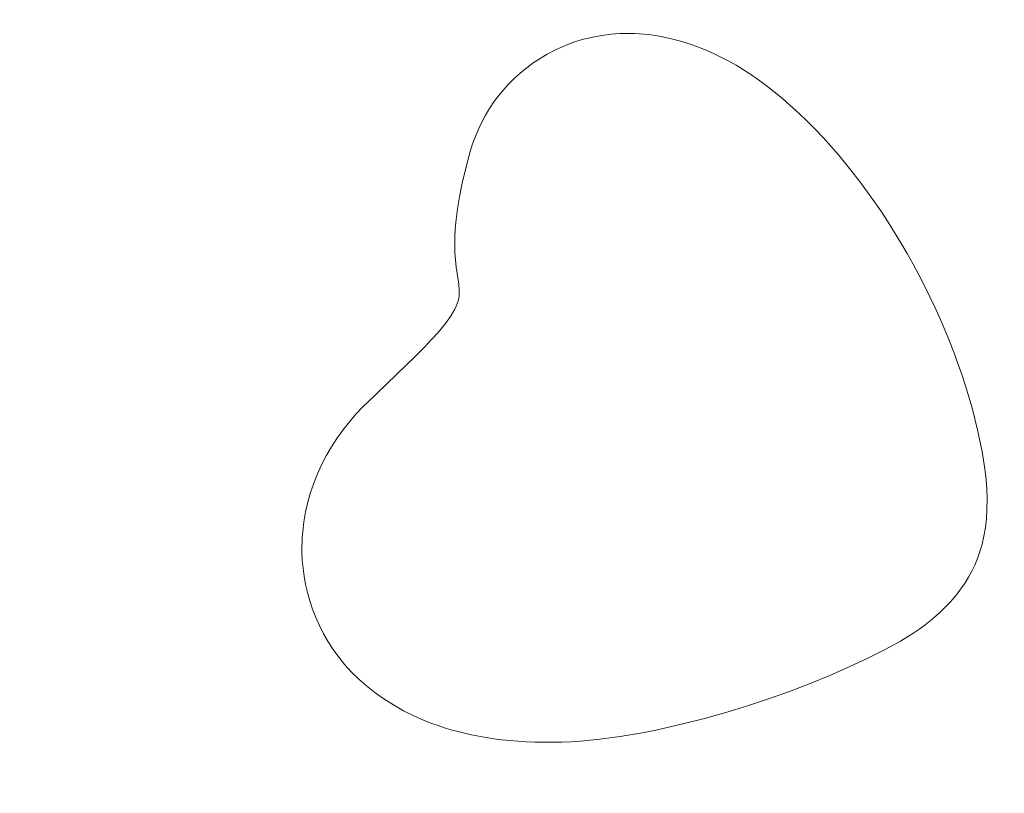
# Model space of a CAD drawing. Header units: millimetres. Extents: x -159 to 180, y -161 to 116.
# Tile 25 of 256: x -148 to -136, y -75 to -66. Entities that reach past the tile are written whole.
import ezdxf

# ---------------------------------------------------------------- set-up
doc = ezdxf.new("R2010")
doc.units = ezdxf.units.MM
doc.header["$MEASUREMENT"] = 0
doc.layers.add('Layer 1', color=7, linetype='Continuous')

msp = doc.modelspace()

# ---------------------------------------------------------------- linework, layer by layer
at = {"layer": 'Layer 1', "color": 18, "lineweight": 9}
for points, knots in [([(-158.5852, -104.074), (-158.5852, -104.074), (179.5952, -104.074), (179.5952, -104.074), (179.5952, -104.074), (179.5952, -104.074), (179.5952, 115.719), (179.5952, 115.719), (179.5952, 115.719), (179.5952, 115.719), (-158.5852, 115.719), (-158.5852, 115.719), (-158.5852, 115.719), (-158.5852, 115.719), (-158.5852, -104.074), (-158.5852, -104.074)], [0, 0, 0, 0, 0.2, 0.2, 0.2, 0.2, 0.4, 0.4, 0.4, 0.4, 0.6, 0.6, 0.6, 0.6, 1, 1, 1, 1]), ([(-53.2564, -7.5691), (-53.2564, -7.5691), (-53.2564, 0.2004), (-53.2564, 0.2004), (-53.2564, 0.2004), (-53.2564, 0.2004), (-58.1523, 0.2004), (-58.1523, 0.2004), (-58.1523, 0.2004), (-58.1523, 0.2004), (-58.1523, -2.7996), (-58.1523, -2.7996), (-58.1523, -2.7996), (-58.1523, -2.7996), (-65.8577, -2.7996), (-65.8577, -2.7996), (-65.8577, -2.7996), (-65.8577, -2.7996), (-65.8577, 0.2004), (-65.8577, 0.2004), (-65.8577, 0.2004), (-65.8577, 0.2004), (-73.8173, 0.2004), (-73.8173, 0.2004), (-73.8173, 0.2004), (-73.8173, 0.2004), (-73.8173, -2.7996), (-73.8173, -2.7996), (-73.8173, -2.7996), (-73.8173, -2.7996), (-81.5226, -2.7996), (-81.5226, -2.7996), (-81.5226, -2.7996), (-81.5226, -2.7996), (-81.5226, 0.2004), (-81.5226, 0.2004), (-81.5226, 0.2004), (-81.5226, 0.2004), (-89.4822, 0.2004), (-89.4822, 0.2004), (-89.4822, 0.2004), (-89.4822, 0.2004), (-89.4822, -2.7996), (-89.4822, -2.7996), (-89.4822, -2.7996), (-89.4822, -2.7996), (-97.1875, -2.7996), (-97.1875, -2.7996), (-97.1875, -2.7996), (-97.1875, -2.7996), (-97.1875, 0.2004), (-97.1875, 0.2004), (-97.1875, 0.2004), (-97.1875, 0.2004), (-105.1471, 0.2004), (-105.1471, 0.2004), (-105.1471, 0.2004), (-105.1471, 0.2004), (-105.1471, -2.7996), (-105.1471, -2.7996), (-105.1471, -2.7996), (-105.1471, -2.7996), (-112.8524, -2.7996), (-112.8524, -2.7996), (-112.8524, -2.7996), (-112.8524, -2.7996), (-112.8524, 0.2004), (-112.8524, 0.2004), (-112.8524, 0.2004), (-112.8524, 0.2004), (-120.812, 0.2004), (-120.812, 0.2004), (-120.812, 0.2004), (-120.812, 0.2004), (-120.812, -2.7996), (-120.812, -2.7996), (-120.812, -2.7996), (-120.812, -2.7996), (-128.5173, -2.7996), (-128.5173, -2.7996), (-128.5173, -2.7996), (-128.5173, -2.7996), (-128.5173, 0.2004), (-128.5173, 0.2004), (-128.5173, 0.2004), (-128.5173, 0.2004), (-136.4769, 0.2004), (-136.4769, 0.2004), (-136.4769, 0.2004), (-136.4769, 0.2004), (-136.4769, -2.7996), (-136.4769, -2.7996), (-136.4769, -2.7996), (-136.4769, -2.7996), (-144.1823, -2.7996), (-144.1823, -2.7996), (-144.1823, -2.7996), (-144.1823, -2.7996), (-144.1823, 0.2004), (-144.1823, 0.2004), (-144.1823, 0.2004), (-144.1823, 0.2004), (-152.0784, 0.2004), (-152.0784, 0.2004), (-152.0784, 0.2004), (-152.0784, 0.2004), (-152.0784, -7.6961), (-152.0784, -7.6961), (-152.0784, -7.6961), (-152.0784, -7.6961), (-149.0784, -7.6961), (-149.0784, -7.6961), (-149.0784, -7.6961), (-149.0784, -7.6961), (-149.0784, -15.4011), (-149.0784, -15.4011), (-149.0784, -15.4011), (-149.0784, -15.4011), (-152.0784, -15.4011), (-152.0784, -15.4011), (-152.0784, -15.4011), (-152.0784, -15.4011), (-152.0784, -23.3611), (-152.0784, -23.3611), (-152.0784, -23.3611), (-152.0784, -23.3611), (-149.0784, -23.3611), (-149.0784, -23.3611), (-149.0784, -23.3611), (-149.0784, -23.3611), (-149.0784, -31.0662), (-149.0784, -31.0662), (-149.0784, -31.0662), (-149.0784, -31.0662), (-152.0784, -31.0662), (-152.0784, -31.0662), (-152.0784, -31.0662), (-152.0784, -31.0662), (-152.0784, -39.0261), (-152.0784, -39.0261), (-152.0784, -39.0261), (-152.0784, -39.0261), (-149.0784, -39.0261), (-149.0784, -39.0261), (-149.0784, -39.0261), (-149.0784, -39.0261), (-149.0784, -46.7312), (-149.0784, -46.7312), (-149.0784, -46.7312), (-149.0784, -46.7312), (-152.0784, -46.7312), (-152.0784, -46.7312), (-152.0784, -46.7312), (-152.0784, -46.7312), (-152.0784, -54.6912), (-152.0784, -54.6912), (-152.0784, -54.6912), (-152.0784, -54.6912), (-149.0784, -54.6912), (-149.0784, -54.6912), (-149.0784, -54.6912), (-149.0784, -54.6912), (-149.0784, -62.3963), (-149.0784, -62.3963), (-149.0784, -62.3963), (-149.0784, -62.3963), (-152.0784, -62.3963), (-152.0784, -62.3963), (-152.0784, -62.3963), (-152.0784, -62.3963), (-152.0784, -70.3552), (-152.0784, -70.3552), (-152.0784, -70.3552), (-152.0784, -70.3552), (-149.0784, -70.3552), (-149.0784, -70.3552), (-149.0784, -70.3552), (-149.0784, -70.3552), (-149.0784, -78.0613), (-149.0784, -78.0613), (-149.0784, -78.0613), (-149.0784, -78.0613), (-152.0784, -78.0613), (-152.0784, -78.0613), (-152.0784, -78.0613), (-152.0784, -78.0613), (-152.0784, -86.0203), (-152.0784, -86.0203), (-152.0784, -86.0203), (-152.0784, -86.0203), (-149.0784, -86.0203), (-149.0784, -86.0203), (-149.0784, -86.0203), (-149.0784, -86.0203), (-149.0784, -93.7263), (-149.0784, -93.7263), (-149.0784, -93.7263), (-149.0784, -93.7263), (-152.0784, -93.7263), (-152.0784, -93.7263), (-152.0784, -93.7263), (-152.0784, -93.7263), (-152.0784, -101.6218), (-152.0784, -101.6218), (-152.0784, -101.6218), (-152.0784, -101.6218), (-144.1823, -101.6218), (-144.1823, -101.6218), (-144.1823, -101.6218), (-144.1823, -101.6218), (-144.1823, -98.6218), (-144.1823, -98.6218), (-144.1823, -98.6218), (-144.1823, -98.6218), (-136.4769, -98.6218), (-136.4769, -98.6218), (-136.4769, -98.6218), (-136.4769, -98.6218), (-136.4769, -101.6218), (-136.4769, -101.6218), (-136.4769, -101.6218), (-136.4769, -101.6218), (-128.5173, -101.6218), (-128.5173, -101.6218), (-128.5173, -101.6218), (-128.5173, -101.6218), (-128.5173, -98.6218), (-128.5173, -98.6218), (-128.5173, -98.6218), (-128.5173, -98.6218), (-120.812, -98.6218), (-120.812, -98.6218), (-120.812, -98.6218), (-120.812, -98.6218), (-120.812, -101.6218), (-120.812, -101.6218), (-120.812, -101.6218), (-120.812, -101.6218), (-112.8524, -101.6218), (-112.8524, -101.6218), (-112.8524, -101.6218), (-112.8524, -101.6218), (-112.8524, -98.6218), (-112.8524, -98.6218), (-112.8524, -98.6218), (-112.8524, -98.6218), (-105.1471, -98.6218), (-105.1471, -98.6218), (-105.1471, -98.6218), (-105.1471, -98.6218), (-105.1471, -101.6218), (-105.1471, -101.6218), (-105.1471, -101.6218), (-105.1471, -101.6218), (-97.1875, -101.6218), (-97.1875, -101.6218), (-97.1875, -101.6218), (-97.1875, -101.6218), (-97.1875, -98.6218), (-97.1875, -98.6218), (-97.1875, -98.6218), (-97.1875, -98.6218), (-89.4822, -98.6218), (-89.4822, -98.6218), (-89.4822, -98.6218), (-89.4822, -98.6218), (-89.4822, -101.6218), (-89.4822, -101.6218), (-89.4822, -101.6218), (-89.4822, -101.6218), (-81.5226, -101.6218), (-81.5226, -101.6218), (-81.5226, -101.6218), (-81.5226, -101.6218), (-81.5226, -98.6218), (-81.5226, -98.6218), (-81.5226, -98.6218), (-81.5226, -98.6218), (-73.8173, -98.6218), (-73.8173, -98.6218), (-73.8173, -98.6218), (-73.8173, -98.6218), (-73.8173, -101.6218), (-73.8173, -101.6218), (-73.8173, -101.6218), (-73.8173, -101.6218), (-65.8577, -101.6218), (-65.8577, -101.6218), (-65.8577, -101.6218), (-65.8577, -101.6218), (-65.8577, -98.6218), (-65.8577, -98.6218), (-65.8577, -98.6218), (-65.8577, -98.6218), (-58.1523, -98.6218), (-58.1523, -98.6218), (-58.1523, -98.6218), (-58.1523, -98.6218), (-58.1523, -101.6218), (-58.1523, -101.6218), (-58.1523, -101.6218), (-58.1523, -101.6218), (-53.2564, -101.6218), (-53.2564, -101.6218), (-53.2564, -101.6218), (-53.2564, -101.6218), (-53.2564, -93.8533), (-53.2564, -93.8533), (-53.2564, -93.8533), (-53.2564, -93.8533), (-50.2564, -93.8533), (-50.2564, -93.8533), (-50.2564, -93.8533), (-50.2564, -93.8533), (-50.2564, -85.8933), (-50.2564, -85.8933), (-50.2564, -85.8933), (-50.2564, -85.8933), (-53.2564, -85.8933), (-53.2564, -85.8933), (-53.2564, -85.8933), (-53.2564, -85.8933), (-53.2564, -78.1882), (-53.2564, -78.1882), (-53.2564, -78.1882), (-53.2564, -78.1882), (-50.2564, -78.1882), (-50.2564, -78.1882), (-50.2564, -78.1882), (-50.2564, -78.1882), (-50.2564, -70.2283), (-50.2564, -70.2283), (-50.2564, -70.2283), (-50.2564, -70.2283), (-53.2564, -70.2283), (-53.2564, -70.2283), (-53.2564, -70.2283), (-53.2564, -70.2283), (-53.2564, -62.5232), (-53.2564, -62.5232), (-53.2564, -62.5232), (-53.2564, -62.5232), (-50.2564, -62.5232), (-50.2564, -62.5232), (-50.2564, -62.5232), (-50.2564, -62.5232), (-50.2564, -54.5632), (-50.2564, -54.5632), (-50.2564, -54.5632), (-50.2564, -54.5632), (-53.2564, -54.5632), (-53.2564, -54.5632), (-53.2564, -54.5632), (-53.2564, -54.5632), (-53.2564, -46.8582), (-53.2564, -46.8582), (-53.2564, -46.8582), (-53.2564, -46.8582), (-50.2564, -46.8582), (-50.2564, -46.8582), (-50.2564, -46.8582), (-50.2564, -46.8582), (-50.2564, -38.8982), (-50.2564, -38.8982), (-50.2564, -38.8982), (-50.2564, -38.8982), (-53.2564, -38.8982), (-53.2564, -38.8982), (-53.2564, -38.8982), (-53.2564, -38.8982), (-53.2564, -31.1931), (-53.2564, -31.1931), (-53.2564, -31.1931), (-53.2564, -31.1931), (-50.2564, -31.1931), (-50.2564, -31.1931), (-50.2564, -31.1931), (-50.2564, -31.1931), (-50.2564, -23.2341), (-50.2564, -23.2341), (-50.2564, -23.2341), (-50.2564, -23.2341), (-53.2564, -23.2341), (-53.2564, -23.2341), (-53.2564, -23.2341), (-53.2564, -23.2341), (-53.2564, -15.5281), (-53.2564, -15.5281), (-53.2564, -15.5281), (-53.2564, -15.5281), (-50.2564, -15.5281), (-50.2564, -15.5281), (-50.2564, -15.5281), (-50.2564, -15.5281), (-50.2564, -7.5691), (-50.2564, -7.5691), (-50.2564, -7.5691), (-50.2564, -7.5691), (-53.2564, -7.5691), (-53.2564, -7.5691)], [0, 0, 0, 0, 0.009901, 0.009901, 0.009901, 0.009901, 0.019802, 0.019802, 0.019802, 0.019802, 0.029703, 0.029703, 0.029703, 0.029703, 0.039604, 0.039604, 0.039604, 0.039604, 0.049505, 0.049505, 0.049505, 0.049505, 0.0594059, 0.0594059, 0.0594059, 0.0594059, 0.0693069, 0.0693069, 0.0693069, 0.0693069, 0.0792079, 0.0792079, 0.0792079, 0.0792079, 0.0891089, 0.0891089, 0.0891089, 0.0891089, 0.0990099, 0.0990099, 0.0990099, 0.0990099, 0.1089109, 0.1089109, 0.1089109, 0.1089109, 0.1188119, 0.1188119, 0.1188119, 0.1188119, 0.1287129, 0.1287129, 0.1287129, 0.1287129, 0.1386139, 0.1386139, 0.1386139, 0.1386139, 0.1485149, 0.1485149, 0.1485149, 0.1485149, 0.1584158, 0.1584158, 0.1584158, 0.1584158, 0.1683168, 0.1683168, 0.1683168, 0.1683168, 0.1782178, 0.1782178, 0.1782178, 0.1782178, 0.1881188, 0.1881188, 0.1881188, 0.1881188, 0.1980198, 0.1980198, 0.1980198, 0.1980198, 0.2079208, 0.2079208, 0.2079208, 0.2079208, 0.2178218, 0.2178218, 0.2178218, 0.2178218, 0.2277228, 0.2277228, 0.2277228, 0.2277228, 0.2376238, 0.2376238, 0.2376238, 0.2376238, 0.2475248, 0.2475248, 0.2475248, 0.2475248, 0.2574257, 0.2574257, 0.2574257, 0.2574257, 0.2673267, 0.2673267, 0.2673267, 0.2673267, 0.2772277, 0.2772277, 0.2772277, 0.2772277, 0.2871287, 0.2871287, 0.2871287, 0.2871287, 0.2970297, 0.2970297, 0.2970297, 0.2970297, 0.3069307, 0.3069307, 0.3069307, 0.3069307, 0.3168317, 0.3168317, 0.3168317, 0.3168317, 0.3267327, 0.3267327, 0.3267327, 0.3267327, 0.3366337, 0.3366337, 0.3366337, 0.3366337, 0.3465347, 0.3465347, 0.3465347, 0.3465347, 0.3564356, 0.3564356, 0.3564356, 0.3564356, 0.3663366, 0.3663366, 0.3663366, 0.3663366, 0.3762376, 0.3762376, 0.3762376, 0.3762376, 0.3861386, 0.3861386, 0.3861386, 0.3861386, 0.3960396, 0.3960396, 0.3960396, 0.3960396, 0.4059406, 0.4059406, 0.4059406, 0.4059406, 0.4158416, 0.4158416, 0.4158416, 0.4158416, 0.4257426, 0.4257426, 0.4257426, 0.4257426, 0.4356436, 0.4356436, 0.4356436, 0.4356436, 0.4455446, 0.4455446, 0.4455446, 0.4455446, 0.4554455, 0.4554455, 0.4554455, 0.4554455, 0.4653465, 0.4653465, 0.4653465, 0.4653465, 0.4752475, 0.4752475, 0.4752475, 0.4752475, 0.4851485, 0.4851485, 0.4851485, 0.4851485, 0.4950495, 0.4950495, 0.4950495, 0.4950495, 0.5049505, 0.5049505, 0.5049505, 0.5049505, 0.5148515, 0.5148515, 0.5148515, 0.5148515, 0.5247525, 0.5247525, 0.5247525, 0.5247525, 0.5346535, 0.5346535, 0.5346535, 0.5346535, 0.5445545, 0.5445545, 0.5445545, 0.5445545, 0.5544554, 0.5544554, 0.5544554, 0.5544554, 0.5643564, 0.5643564, 0.5643564, 0.5643564, 0.5742574, 0.5742574, 0.5742574, 0.5742574, 0.5841584, 0.5841584, 0.5841584, 0.5841584, 0.5940594, 0.5940594, 0.5940594, 0.5940594, 0.6039604, 0.6039604, 0.6039604, 0.6039604, 0.6138614, 0.6138614, 0.6138614, 0.6138614, 0.6237624, 0.6237624, 0.6237624, 0.6237624, 0.6336634, 0.6336634, 0.6336634, 0.6336634, 0.6435644, 0.6435644, 0.6435644, 0.6435644, 0.6534653, 0.6534653, 0.6534653, 0.6534653, 0.6633663, 0.6633663, 0.6633663, 0.6633663, 0.6732673, 0.6732673, 0.6732673, 0.6732673, 0.6831683, 0.6831683, 0.6831683, 0.6831683, 0.6930693, 0.6930693, 0.6930693, 0.6930693, 0.7029703, 0.7029703, 0.7029703, 0.7029703, 0.7128713, 0.7128713, 0.7128713, 0.7128713, 0.7227723, 0.7227723, 0.7227723, 0.7227723, 0.7326733, 0.7326733, 0.7326733, 0.7326733, 0.7425743, 0.7425743, 0.7425743, 0.7425743, 0.7524752, 0.7524752, 0.7524752, 0.7524752, 0.7623762, 0.7623762, 0.7623762, 0.7623762, 0.7722772, 0.7722772, 0.7722772, 0.7722772, 0.7821782, 0.7821782, 0.7821782, 0.7821782, 0.7920792, 0.7920792, 0.7920792, 0.7920792, 0.8019802, 0.8019802, 0.8019802, 0.8019802, 0.8118812, 0.8118812, 0.8118812, 0.8118812, 0.8217822, 0.8217822, 0.8217822, 0.8217822, 0.8316832, 0.8316832, 0.8316832, 0.8316832, 0.8415842, 0.8415842, 0.8415842, 0.8415842, 0.8514851, 0.8514851, 0.8514851, 0.8514851, 0.8613861, 0.8613861, 0.8613861, 0.8613861, 0.8712871, 0.8712871, 0.8712871, 0.8712871, 0.8811881, 0.8811881, 0.8811881, 0.8811881, 0.8910891, 0.8910891, 0.8910891, 0.8910891, 0.9009901, 0.9009901, 0.9009901, 0.9009901, 0.9108911, 0.9108911, 0.9108911, 0.9108911, 0.9207921, 0.9207921, 0.9207921, 0.9207921, 0.9306931, 0.9306931, 0.9306931, 0.9306931, 0.9405941, 0.9405941, 0.9405941, 0.9405941, 0.950495, 0.950495, 0.950495, 0.950495, 0.960396, 0.960396, 0.960396, 0.960396, 0.970297, 0.970297, 0.970297, 0.970297, 0.980198, 0.980198, 0.980198, 0.980198, 1, 1, 1, 1]), ([(-140.1781, -66.3084), (-140.1781, -66.3084), (-140.0924, -66.3381), (-140.0924, -66.3381), (-140.0924, -66.3381), (-140.0924, -66.3381), (-140.0073, -66.3702), (-140.0073, -66.3702), (-140.0073, -66.3702), (-140.0073, -66.3702), (-139.9224, -66.4049), (-139.9224, -66.4049), (-139.9224, -66.4049), (-139.9224, -66.4049), (-139.8375, -66.4426), (-139.8375, -66.4426), (-139.8375, -66.4426), (-139.8375, -66.4426), (-139.7525, -66.4834), (-139.7525, -66.4834), (-139.7525, -66.4834), (-139.7525, -66.4834), (-139.6672, -66.5278), (-139.6672, -66.5278), (-139.6672, -66.5278), (-139.6672, -66.5278), (-139.5813, -66.576), (-139.5813, -66.576), (-139.5813, -66.576), (-139.5813, -66.576), (-139.4946, -66.6284), (-139.4946, -66.6284), (-139.4946, -66.6284), (-139.4946, -66.6284), (-139.4069, -66.6851), (-139.4069, -66.6851), (-139.4069, -66.6851), (-139.4069, -66.6851), (-139.3181, -66.7466), (-139.3181, -66.7466), (-139.3181, -66.7466), (-139.3181, -66.7466), (-139.2278, -66.8131), (-139.2278, -66.8131), (-139.2278, -66.8131), (-139.2278, -66.8131), (-139.1359, -66.885), (-139.1359, -66.885), (-139.1359, -66.885), (-139.1359, -66.885), (-139.0423, -66.9625), (-139.0423, -66.9625), (-139.0423, -66.9625), (-139.0423, -66.9625), (-138.9465, -67.0459), (-138.9465, -67.0459), (-138.9465, -67.0459), (-138.9465, -67.0459), (-138.8486, -67.1355), (-138.8486, -67.1355), (-138.8486, -67.1355), (-138.8486, -67.1355), (-138.7482, -67.2317), (-138.7482, -67.2317), (-138.7482, -67.2317), (-138.7482, -67.2317), (-138.6552, -67.3249), (-138.6552, -67.3249), (-138.6552, -67.3249), (-138.6552, -67.3249), (-138.5635, -67.4213), (-138.5635, -67.4213), (-138.5635, -67.4213), (-138.5635, -67.4213), (-138.4731, -67.5208), (-138.4731, -67.5208), (-138.4731, -67.5208), (-138.4731, -67.5208), (-138.384, -67.6231), (-138.384, -67.6231), (-138.384, -67.6231), (-138.384, -67.6231), (-138.2963, -67.7283), (-138.2963, -67.7283), (-138.2963, -67.7283), (-138.2963, -67.7283), (-138.2101, -67.8361), (-138.2101, -67.8361), (-138.2101, -67.8361), (-138.2101, -67.8361), (-138.1255, -67.9464), (-138.1255, -67.9464), (-138.1255, -67.9464), (-138.1255, -67.9464), (-138.0424, -68.0591), (-138.0424, -68.0591), (-138.0424, -68.0591), (-138.0424, -68.0591), (-137.9611, -68.1739), (-137.9611, -68.1739), (-137.9611, -68.1739), (-137.9611, -68.1739), (-137.8814, -68.2909), (-137.8814, -68.2909), (-137.8814, -68.2909), (-137.8814, -68.2909), (-137.8036, -68.4097), (-137.8036, -68.4097), (-137.8036, -68.4097), (-137.8036, -68.4097), (-137.7277, -68.5303), (-137.7277, -68.5303), (-137.7277, -68.5303), (-137.7277, -68.5303), (-137.6537, -68.6525), (-137.6537, -68.6525), (-137.6537, -68.6525), (-137.6537, -68.6525), (-137.5817, -68.7763), (-137.5817, -68.7763), (-137.5817, -68.7763), (-137.5817, -68.7763), (-137.5118, -68.9013), (-137.5118, -68.9013), (-137.5118, -68.9013), (-137.5118, -68.9013), (-137.444, -69.0276), (-137.444, -69.0276), (-137.444, -69.0276), (-137.444, -69.0276), (-137.3784, -69.1549), (-137.3784, -69.1549), (-137.3784, -69.1549), (-137.3784, -69.1549), (-137.3151, -69.2831), (-137.3151, -69.2831), (-137.3151, -69.2831), (-137.3151, -69.2831), (-137.2541, -69.4121), (-137.2541, -69.4121), (-137.2541, -69.4121), (-137.2541, -69.4121), (-137.1956, -69.5416), (-137.1956, -69.5416), (-137.1956, -69.5416), (-137.1956, -69.5416), (-137.1395, -69.6717), (-137.1395, -69.6717), (-137.1395, -69.6717), (-137.1395, -69.6717), (-137.0859, -69.8021), (-137.0859, -69.8021), (-137.0859, -69.8021), (-137.0859, -69.8021), (-137.0349, -69.9327), (-137.0349, -69.9327), (-137.0349, -69.9327), (-137.0349, -69.9327), (-136.9867, -70.0633), (-136.9867, -70.0633), (-136.9867, -70.0633), (-136.9867, -70.0633), (-136.9411, -70.1938), (-136.9411, -70.1938), (-136.9411, -70.1938), (-136.9411, -70.1938), (-136.8983, -70.3241), (-136.8983, -70.3241), (-136.8983, -70.3241), (-136.8983, -70.3241), (-136.8584, -70.454), (-136.8584, -70.454), (-136.8584, -70.454), (-136.8584, -70.454), (-136.8214, -70.5834), (-136.8214, -70.5834), (-136.8214, -70.5834), (-136.8214, -70.5834), (-136.7875, -70.712), (-136.7875, -70.712), (-136.7875, -70.712), (-136.7875, -70.712), (-136.7565, -70.8399), (-136.7565, -70.8399), (-136.7565, -70.8399), (-136.7565, -70.8399), (-136.7288, -70.9668), (-136.7288, -70.9668), (-136.7288, -70.9668), (-136.7288, -70.9668), (-136.7042, -71.0925), (-136.7042, -71.0925), (-136.7042, -71.0925), (-136.7042, -71.0925), (-136.6794, -71.2434), (-136.6794, -71.2434), (-136.6794, -71.2434), (-136.6794, -71.2434), (-136.6616, -71.3857), (-136.6616, -71.3857), (-136.6616, -71.3857), (-136.6616, -71.3857), (-136.6506, -71.52), (-136.6506, -71.52), (-136.6506, -71.52), (-136.6506, -71.52), (-136.646, -71.6464), (-136.646, -71.6464), (-136.646, -71.6464), (-136.646, -71.6464), (-136.6472, -71.7654), (-136.6472, -71.7654), (-136.6472, -71.7654), (-136.6472, -71.7654), (-136.6541, -71.8773), (-136.6541, -71.8773), (-136.6541, -71.8773), (-136.6541, -71.8773), (-136.6661, -71.9826), (-136.6661, -71.9826), (-136.6661, -71.9826), (-136.6661, -71.9826), (-136.6829, -72.0815), (-136.6829, -72.0815), (-136.6829, -72.0815), (-136.6829, -72.0815), (-136.7041, -72.1744), (-136.7041, -72.1744), (-136.7041, -72.1744), (-136.7041, -72.1744), (-136.7294, -72.2617), (-136.7294, -72.2617), (-136.7294, -72.2617), (-136.7294, -72.2617), (-136.7583, -72.3438), (-136.7583, -72.3438), (-136.7583, -72.3438), (-136.7583, -72.3438), (-136.7904, -72.4209), (-136.7904, -72.4209), (-136.7904, -72.4209), (-136.7904, -72.4209), (-136.8254, -72.4936), (-136.8254, -72.4936), (-136.8254, -72.4936), (-136.8254, -72.4936), (-136.8629, -72.562), (-136.8629, -72.562), (-136.8629, -72.562), (-136.8629, -72.562), (-136.9025, -72.6266), (-136.9025, -72.6266), (-136.9025, -72.6266), (-136.9025, -72.6266), (-136.9438, -72.6878), (-136.9438, -72.6878), (-136.9438, -72.6878), (-136.9438, -72.6878), (-137.004, -72.7683), (-137.004, -72.7683), (-137.004, -72.7683), (-137.004, -72.7683), (-137.0745, -72.8517), (-137.0745, -72.8517), (-137.0745, -72.8517), (-137.0745, -72.8517), (-137.1575, -72.938), (-137.1575, -72.938), (-137.1575, -72.938), (-137.1575, -72.938), (-137.2043, -72.9822), (-137.2043, -72.9822), (-137.2043, -72.9822), (-137.2043, -72.9822), (-137.2552, -73.027), (-137.2552, -73.027), (-137.2552, -73.027), (-137.2552, -73.027), (-137.3102, -73.0725), (-137.3102, -73.0725), (-137.3102, -73.0725), (-137.3102, -73.0725), (-137.3697, -73.1186), (-137.3697, -73.1186), (-137.3697, -73.1186), (-137.3697, -73.1186), (-137.4339, -73.1653), (-137.4339, -73.1653), (-137.4339, -73.1653), (-137.4339, -73.1653), (-137.5032, -73.2126), (-137.5032, -73.2126), (-137.5032, -73.2126), (-137.5032, -73.2126), (-137.5779, -73.2605), (-137.5779, -73.2605), (-137.5779, -73.2605), (-137.5779, -73.2605), (-137.658, -73.3089), (-137.658, -73.3089), (-137.658, -73.3089), (-137.658, -73.3089), (-137.7441, -73.3579), (-137.7441, -73.3579), (-137.7441, -73.3579), (-137.7441, -73.3579), (-137.8362, -73.4075), (-137.8362, -73.4075), (-137.8362, -73.4075), (-137.8362, -73.4075), (-138.0415, -73.5108), (-138.0415, -73.5108), (-138.0415, -73.5108), (-138.0415, -73.5108), (-138.2574, -73.6121), (-138.2574, -73.6121), (-138.2574, -73.6121), (-138.2574, -73.6121), (-138.4827, -73.7108), (-138.4827, -73.7108), (-138.4827, -73.7108), (-138.4827, -73.7108), (-138.7159, -73.8062), (-138.7159, -73.8062), (-138.7159, -73.8062), (-138.7159, -73.8062), (-138.9555, -73.8979), (-138.9555, -73.8979), (-138.9555, -73.8979), (-138.9555, -73.8979), (-139.2003, -73.9852), (-139.2003, -73.9852), (-139.2003, -73.9852), (-139.2003, -73.9852), (-139.4488, -74.0675), (-139.4488, -74.0675), (-139.4488, -74.0675), (-139.4488, -74.0675), (-139.6995, -74.1444), (-139.6995, -74.1444), (-139.6995, -74.1444), (-139.6995, -74.1444), (-139.9511, -74.2151), (-139.9511, -74.2151), (-139.9511, -74.2151), (-139.9511, -74.2151), (-140.2022, -74.2792), (-140.2022, -74.2792), (-140.2022, -74.2792), (-140.2022, -74.2792), (-140.4513, -74.336), (-140.4513, -74.336), (-140.4513, -74.336), (-140.4513, -74.336), (-140.5747, -74.3615), (-140.5747, -74.3615), (-140.5747, -74.3615), (-140.5747, -74.3615), (-140.697, -74.3849), (-140.697, -74.3849), (-140.697, -74.3849), (-140.697, -74.3849), (-140.8182, -74.4063), (-140.8182, -74.4063), (-140.8182, -74.4063), (-140.8182, -74.4063), (-140.938, -74.4255), (-140.938, -74.4255), (-140.938, -74.4255), (-140.938, -74.4255), (-141.0563, -74.4425), (-141.0563, -74.4425), (-141.0563, -74.4425), (-141.0563, -74.4425), (-141.1728, -74.4571), (-141.1728, -74.4571), (-141.1728, -74.4571), (-141.1728, -74.4571), (-141.2875, -74.4693), (-141.2875, -74.4693), (-141.2875, -74.4693), (-141.2875, -74.4693), (-141.4001, -74.4791), (-141.4001, -74.4791), (-141.4001, -74.4791), (-141.4001, -74.4791), (-141.5104, -74.4863), (-141.5104, -74.4863), (-141.5104, -74.4863), (-141.5104, -74.4863), (-141.6184, -74.491), (-141.6184, -74.491), (-141.6184, -74.491), (-141.6184, -74.491), (-141.7259, -74.4933), (-141.7259, -74.4933), (-141.7259, -74.4933), (-141.7259, -74.4933), (-141.8311, -74.4934), (-141.8311, -74.4934), (-141.8311, -74.4934), (-141.8311, -74.4934), (-141.9338, -74.4914), (-141.9338, -74.4914), (-141.9338, -74.4914), (-141.9338, -74.4914), (-142.0343, -74.4873), (-142.0343, -74.4873), (-142.0343, -74.4873), (-142.0343, -74.4873), (-142.1323, -74.4813), (-142.1323, -74.4813), (-142.1323, -74.4813), (-142.1323, -74.4813), (-142.2281, -74.4733), (-142.2281, -74.4733), (-142.2281, -74.4733), (-142.2281, -74.4733), (-142.3216, -74.4635), (-142.3216, -74.4635), (-142.3216, -74.4635), (-142.3216, -74.4635), (-142.4129, -74.4517), (-142.4129, -74.4517), (-142.4129, -74.4517), (-142.4129, -74.4517), (-142.5019, -74.4382), (-142.5019, -74.4382), (-142.5019, -74.4382), (-142.5019, -74.4382), (-142.5887, -74.423), (-142.5887, -74.423), (-142.5887, -74.423), (-142.5887, -74.423), (-142.6734, -74.406), (-142.6734, -74.406), (-142.6734, -74.406), (-142.6734, -74.406), (-142.7559, -74.3875), (-142.7559, -74.3875), (-142.7559, -74.3875), (-142.7559, -74.3875), (-142.8362, -74.3673), (-142.8362, -74.3673), (-142.8362, -74.3673), (-142.8362, -74.3673), (-142.9145, -74.3457), (-142.9145, -74.3457), (-142.9145, -74.3457), (-142.9145, -74.3457), (-142.9907, -74.3225), (-142.9907, -74.3225), (-142.9907, -74.3225), (-142.9907, -74.3225), (-143.0648, -74.298), (-143.0648, -74.298), (-143.0648, -74.298), (-143.0648, -74.298), (-143.1369, -74.272), (-143.1369, -74.272), (-143.1369, -74.272), (-143.1369, -74.272), (-143.207, -74.2448), (-143.207, -74.2448), (-143.207, -74.2448), (-143.207, -74.2448), (-143.3413, -74.1865), (-143.3413, -74.1865), (-143.3413, -74.1865), (-143.3413, -74.1865), (-143.4679, -74.1236), (-143.4679, -74.1236), (-143.4679, -74.1236), (-143.4679, -74.1236), (-143.587, -74.0565), (-143.587, -74.0565), (-143.587, -74.0565), (-143.587, -74.0565), (-143.6989, -73.9856), (-143.6989, -73.9856), (-143.6989, -73.9856), (-143.6989, -73.9856), (-143.8036, -73.9113), (-143.8036, -73.9113), (-143.8036, -73.9113), (-143.8036, -73.9113), (-143.9014, -73.834), (-143.9014, -73.834), (-143.9014, -73.834), (-143.9014, -73.834), (-143.9926, -73.7542), (-143.9926, -73.7542), (-143.9926, -73.7542), (-143.9926, -73.7542), (-144.0768, -73.672), (-144.0768, -73.672), (-144.0768, -73.672), (-144.0768, -73.672), (-144.1546, -73.5868), (-144.1546, -73.5868), (-144.1546, -73.5868), (-144.1546, -73.5868), (-144.2262, -73.4991), (-144.2262, -73.4991), (-144.2262, -73.4991), (-144.2262, -73.4991), (-144.2917, -73.409), (-144.2917, -73.409), (-144.2917, -73.409), (-144.2917, -73.409), (-144.3513, -73.317), (-144.3513, -73.317), (-144.3513, -73.317), (-144.3513, -73.317), (-144.4051, -73.2233), (-144.4051, -73.2233), (-144.4051, -73.2233), (-144.4051, -73.2233), (-144.4532, -73.1284), (-144.4532, -73.1284), (-144.4532, -73.1284), (-144.4532, -73.1284), (-144.4959, -73.0325), (-144.4959, -73.0325), (-144.4959, -73.0325), (-144.4959, -73.0325), (-144.5332, -72.936), (-144.5332, -72.936), (-144.5332, -72.936), (-144.5332, -72.936), (-144.5653, -72.8393), (-144.5653, -72.8393), (-144.5653, -72.8393), (-144.5653, -72.8393), (-144.5923, -72.7426), (-144.5923, -72.7426), (-144.5923, -72.7426), (-144.5923, -72.7426), (-144.6144, -72.6463), (-144.6144, -72.6463), (-144.6144, -72.6463), (-144.6144, -72.6463), (-144.6318, -72.5508), (-144.6318, -72.5508), (-144.6318, -72.5508), (-144.6318, -72.5508), (-144.6445, -72.4564), (-144.6445, -72.4564), (-144.6445, -72.4564), (-144.6445, -72.4564), (-144.6528, -72.3634), (-144.6528, -72.3634), (-144.6528, -72.3634), (-144.6528, -72.3634), (-144.6567, -72.2722), (-144.6567, -72.2722), (-144.6567, -72.2722), (-144.6567, -72.2722), (-144.6571, -72.212), (-144.6571, -72.212), (-144.6571, -72.212), (-144.6571, -72.212), (-144.6559, -72.152), (-144.6559, -72.152), (-144.6559, -72.152), (-144.6559, -72.152), (-144.653, -72.0924), (-144.653, -72.0924), (-144.653, -72.0924), (-144.653, -72.0924), (-144.6486, -72.0332), (-144.6486, -72.0332), (-144.6486, -72.0332), (-144.6486, -72.0332), (-144.6351, -71.9158), (-144.6351, -71.9158), (-144.6351, -71.9158), (-144.6351, -71.9158), (-144.6153, -71.8), (-144.6153, -71.8), (-144.6153, -71.8), (-144.6153, -71.8), (-144.5895, -71.6859), (-144.5895, -71.6859), (-144.5895, -71.6859), (-144.5895, -71.6859), (-144.5578, -71.5734), (-144.5578, -71.5734), (-144.5578, -71.5734), (-144.5578, -71.5734), (-144.5201, -71.4628), (-144.5201, -71.4628), (-144.5201, -71.4628), (-144.5201, -71.4628), (-144.4768, -71.354), (-144.4768, -71.354), (-144.4768, -71.354), (-144.4768, -71.354), (-144.4278, -71.2473), (-144.4278, -71.2473), (-144.4278, -71.2473), (-144.4278, -71.2473), (-144.3733, -71.1426), (-144.3733, -71.1426), (-144.3733, -71.1426), (-144.3733, -71.1426), (-144.3134, -71.04), (-144.3134, -71.04), (-144.3134, -71.04), (-144.3134, -71.04), (-144.2482, -70.9396), (-144.2482, -70.9396), (-144.2482, -70.9396), (-144.2482, -70.9396), (-144.1779, -70.8416), (-144.1779, -70.8416), (-144.1779, -70.8416), (-144.1779, -70.8416), (-144.1025, -70.746), (-144.1025, -70.746), (-144.1025, -70.746), (-144.1025, -70.746), (-144.0222, -70.6528), (-144.0222, -70.6528), (-144.0222, -70.6528), (-144.0222, -70.6528), (-143.937, -70.5623), (-143.937, -70.5623), (-143.937, -70.5623), (-143.937, -70.5623), (-143.8927, -70.5193), (-143.8927, -70.5193), (-143.8927, -70.5193), (-143.8927, -70.5193), (-143.33, -69.9793), (-143.33, -69.9793), (-143.33, -69.9793), (-143.33, -69.9793), (-143.2283, -69.8757), (-143.2283, -69.8757), (-143.2283, -69.8757), (-143.2283, -69.8757), (-143.1405, -69.783), (-143.1405, -69.783), (-143.1405, -69.783), (-143.1405, -69.783), (-143.0654, -69.7), (-143.0654, -69.7), (-143.0654, -69.7), (-143.0654, -69.7), (-142.9792, -69.5971), (-142.9792, -69.5971), (-142.9792, -69.5971), (-142.9792, -69.5971), (-142.9183, -69.5125), (-142.9183, -69.5125), (-142.9183, -69.5125), (-142.9183, -69.5125), (-142.891, -69.4691), (-142.891, -69.4691), (-142.891, -69.4691), (-142.891, -69.4691), (-142.8691, -69.429), (-142.8691, -69.429), (-142.8691, -69.429), (-142.8691, -69.429), (-142.8532, -69.3948), (-142.8532, -69.3948), (-142.8532, -69.3948), (-142.8532, -69.3948), (-142.8407, -69.3629), (-142.8407, -69.3629), (-142.8407, -69.3629), (-142.8407, -69.3629), (-142.8313, -69.3326), (-142.8313, -69.3326), (-142.8313, -69.3326), (-142.8313, -69.3326), (-142.8246, -69.3032), (-142.8246, -69.3032), (-142.8246, -69.3032), (-142.8246, -69.3032), (-142.8204, -69.2742), (-142.8204, -69.2742), (-142.8204, -69.2742), (-142.8204, -69.2742), (-142.8183, -69.2448), (-142.8183, -69.2448), (-142.8183, -69.2448), (-142.8183, -69.2448), (-142.8191, -69.1824), (-142.8191, -69.1824), (-142.8191, -69.1824), (-142.8191, -69.1824), (-142.8212, -69.1589), (-142.8212, -69.1589), (-142.8212, -69.1589), (-142.8212, -69.1589), (-142.8239, -69.1345), (-142.8239, -69.1345), (-142.8239, -69.1345), (-142.8239, -69.1345), (-142.8527, -68.9382), (-142.8527, -68.9382), (-142.8527, -68.9382), (-142.8527, -68.9382), (-142.8617, -68.8518), (-142.8617, -68.8518), (-142.8617, -68.8518), (-142.8617, -68.8518), (-142.8678, -68.7665), (-142.8678, -68.7665), (-142.8678, -68.7665), (-142.8678, -68.7665), (-142.8707, -68.6793), (-142.8707, -68.6793), (-142.8707, -68.6793), (-142.8707, -68.6793), (-142.8695, -68.5875), (-142.8695, -68.5875), (-142.8695, -68.5875), (-142.8695, -68.5875), (-142.8639, -68.488), (-142.8639, -68.488), (-142.8639, -68.488), (-142.8639, -68.488), (-142.8533, -68.3781), (-142.8533, -68.3781), (-142.8533, -68.3781), (-142.8533, -68.3781), (-142.837, -68.2547), (-142.837, -68.2547), (-142.837, -68.2547), (-142.837, -68.2547), (-142.8146, -68.115), (-142.8146, -68.115), (-142.8146, -68.115), (-142.8146, -68.115), (-142.7825, -67.9548), (-142.7825, -67.9548), (-142.7825, -67.9548), (-142.7825, -67.9548), (-142.7412, -67.7781), (-142.7412, -67.7781), (-142.7412, -67.7781), (-142.7412, -67.7781), (-142.6898, -67.5847), (-142.6898, -67.5847), (-142.6898, -67.5847), (-142.6898, -67.5847), (-142.6618, -67.4958), (-142.6618, -67.4958), (-142.6618, -67.4958), (-142.6618, -67.4958), (-142.6298, -67.4088), (-142.6298, -67.4088), (-142.6298, -67.4088), (-142.6298, -67.4088), (-142.5939, -67.3238), (-142.5939, -67.3238), (-142.5939, -67.3238), (-142.5939, -67.3238), (-142.5541, -67.2408), (-142.5541, -67.2408), (-142.5541, -67.2408), (-142.5541, -67.2408), (-142.5105, -67.16), (-142.5105, -67.16), (-142.5105, -67.16), (-142.5105, -67.16), (-142.4631, -67.0815), (-142.4631, -67.0815), (-142.4631, -67.0815), (-142.4631, -67.0815), (-142.4119, -67.0054), (-142.4119, -67.0054), (-142.4119, -67.0054), (-142.4119, -67.0054), (-142.3571, -66.9318), (-142.3571, -66.9318), (-142.3571, -66.9318), (-142.3571, -66.9318), (-142.2985, -66.8608), (-142.2985, -66.8608), (-142.2985, -66.8608), (-142.2985, -66.8608), (-142.2364, -66.7926), (-142.2364, -66.7926), (-142.2364, -66.7926), (-142.2364, -66.7926), (-142.1707, -66.7273), (-142.1707, -66.7273), (-142.1707, -66.7273), (-142.1707, -66.7273), (-142.1015, -66.6649), (-142.1015, -66.6649), (-142.1015, -66.6649), (-142.1015, -66.6649), (-142.0288, -66.6055), (-142.0288, -66.6055), (-142.0288, -66.6055), (-142.0288, -66.6055), (-141.9527, -66.5494), (-141.9527, -66.5494), (-141.9527, -66.5494), (-141.9527, -66.5494), (-141.8731, -66.4965), (-141.8731, -66.4965), (-141.8731, -66.4965), (-141.8731, -66.4965), (-141.7903, -66.447), (-141.7903, -66.447), (-141.7903, -66.447), (-141.7903, -66.447), (-141.6833, -66.391), (-141.6833, -66.391), (-141.6833, -66.391), (-141.6833, -66.391), (-141.5768, -66.3434), (-141.5768, -66.3434), (-141.5768, -66.3434), (-141.5768, -66.3434), (-141.4704, -66.3038), (-141.4704, -66.3038), (-141.4704, -66.3038), (-141.4704, -66.3038), (-141.3641, -66.2716), (-141.3641, -66.2716), (-141.3641, -66.2716), (-141.3641, -66.2716), (-141.2577, -66.2463), (-141.2577, -66.2463), (-141.2577, -66.2463), (-141.2577, -66.2463), (-141.151, -66.2271), (-141.151, -66.2271), (-141.151, -66.2271), (-141.151, -66.2271), (-141.0438, -66.2137), (-141.0438, -66.2137), (-141.0438, -66.2137), (-141.0438, -66.2137), (-140.936, -66.2053), (-140.936, -66.2053), (-140.936, -66.2053), (-140.936, -66.2053), (-140.878, -66.2031), (-140.878, -66.2031), (-140.878, -66.2031), (-140.878, -66.2031), (-140.8209, -66.2028), (-140.8209, -66.2028), (-140.8209, -66.2028), (-140.8209, -66.2028), (-140.7646, -66.2043), (-140.7646, -66.2043), (-140.7646, -66.2043), (-140.7646, -66.2043), (-140.7093, -66.2074), (-140.7093, -66.2074), (-140.7093, -66.2074), (-140.7093, -66.2074), (-140.6024, -66.2176), (-140.6024, -66.2176), (-140.6024, -66.2176), (-140.6024, -66.2176), (-140.5014, -66.2322), (-140.5014, -66.2322), (-140.5014, -66.2322), (-140.5014, -66.2322), (-140.4073, -66.25), (-140.4073, -66.25), (-140.4073, -66.25), (-140.4073, -66.25), (-140.3213, -66.2694), (-140.3213, -66.2694), (-140.3213, -66.2694), (-140.3213, -66.2694), (-140.2445, -66.2893), (-140.2445, -66.2893), (-140.2445, -66.2893), (-140.2445, -66.2893), (-140.1781, -66.3084), (-140.1781, -66.3084)], [0, 0, 0, 0, 0.0045045, 0.0045045, 0.0045045, 0.0045045, 0.009009, 0.009009, 0.009009, 0.009009, 0.0135135, 0.0135135, 0.0135135, 0.0135135, 0.018018, 0.018018, 0.018018, 0.018018, 0.0225225, 0.0225225, 0.0225225, 0.0225225, 0.027027, 0.027027, 0.027027, 0.027027, 0.0315315, 0.0315315, 0.0315315, 0.0315315, 0.036036, 0.036036, 0.036036, 0.036036, 0.0405405, 0.0405405, 0.0405405, 0.0405405, 0.045045, 0.045045, 0.045045, 0.045045, 0.0495495, 0.0495495, 0.0495495, 0.0495495, 0.0540541, 0.0540541, 0.0540541, 0.0540541, 0.0585586, 0.0585586, 0.0585586, 0.0585586, 0.0630631, 0.0630631, 0.0630631, 0.0630631, 0.0675676, 0.0675676, 0.0675676, 0.0675676, 0.0720721, 0.0720721, 0.0720721, 0.0720721, 0.0765766, 0.0765766, 0.0765766, 0.0765766, 0.0810811, 0.0810811, 0.0810811, 0.0810811, 0.0855856, 0.0855856, 0.0855856, 0.0855856, 0.0900901, 0.0900901, 0.0900901, 0.0900901, 0.0945946, 0.0945946, 0.0945946, 0.0945946, 0.0990991, 0.0990991, 0.0990991, 0.0990991, 0.1036036, 0.1036036, 0.1036036, 0.1036036, 0.1081081, 0.1081081, 0.1081081, 0.1081081, 0.1126126, 0.1126126, 0.1126126, 0.1126126, 0.1171171, 0.1171171, 0.1171171, 0.1171171, 0.1216216, 0.1216216, 0.1216216, 0.1216216, 0.1261261, 0.1261261, 0.1261261, 0.1261261, 0.1306306, 0.1306306, 0.1306306, 0.1306306, 0.1351351, 0.1351351, 0.1351351, 0.1351351, 0.1396396, 0.1396396, 0.1396396, 0.1396396, 0.1441441, 0.1441441, 0.1441441, 0.1441441, 0.1486486, 0.1486486, 0.1486486, 0.1486486, 0.1531532, 0.1531532, 0.1531532, 0.1531532, 0.1576577, 0.1576577, 0.1576577, 0.1576577, 0.1621622, 0.1621622, 0.1621622, 0.1621622, 0.1666667, 0.1666667, 0.1666667, 0.1666667, 0.1711712, 0.1711712, 0.1711712, 0.1711712, 0.1756757, 0.1756757, 0.1756757, 0.1756757, 0.1801802, 0.1801802, 0.1801802, 0.1801802, 0.1846847, 0.1846847, 0.1846847, 0.1846847, 0.1891892, 0.1891892, 0.1891892, 0.1891892, 0.1936937, 0.1936937, 0.1936937, 0.1936937, 0.1981982, 0.1981982, 0.1981982, 0.1981982, 0.2027027, 0.2027027, 0.2027027, 0.2027027, 0.2072072, 0.2072072, 0.2072072, 0.2072072, 0.2117117, 0.2117117, 0.2117117, 0.2117117, 0.2162162, 0.2162162, 0.2162162, 0.2162162, 0.2207207, 0.2207207, 0.2207207, 0.2207207, 0.2252252, 0.2252252, 0.2252252, 0.2252252, 0.2297297, 0.2297297, 0.2297297, 0.2297297, 0.2342342, 0.2342342, 0.2342342, 0.2342342, 0.2387387, 0.2387387, 0.2387387, 0.2387387, 0.2432432, 0.2432432, 0.2432432, 0.2432432, 0.2477477, 0.2477477, 0.2477477, 0.2477477, 0.2522523, 0.2522523, 0.2522523, 0.2522523, 0.2567568, 0.2567568, 0.2567568, 0.2567568, 0.2612613, 0.2612613, 0.2612613, 0.2612613, 0.2657658, 0.2657658, 0.2657658, 0.2657658, 0.2702703, 0.2702703, 0.2702703, 0.2702703, 0.2747748, 0.2747748, 0.2747748, 0.2747748, 0.2792793, 0.2792793, 0.2792793, 0.2792793, 0.2837838, 0.2837838, 0.2837838, 0.2837838, 0.2882883, 0.2882883, 0.2882883, 0.2882883, 0.2927928, 0.2927928, 0.2927928, 0.2927928, 0.2972973, 0.2972973, 0.2972973, 0.2972973, 0.3018018, 0.3018018, 0.3018018, 0.3018018, 0.3063063, 0.3063063, 0.3063063, 0.3063063, 0.3108108, 0.3108108, 0.3108108, 0.3108108, 0.3153153, 0.3153153, 0.3153153, 0.3153153, 0.3198198, 0.3198198, 0.3198198, 0.3198198, 0.3243243, 0.3243243, 0.3243243, 0.3243243, 0.3288288, 0.3288288, 0.3288288, 0.3288288, 0.3333333, 0.3333333, 0.3333333, 0.3333333, 0.3378378, 0.3378378, 0.3378378, 0.3378378, 0.3423423, 0.3423423, 0.3423423, 0.3423423, 0.3468468, 0.3468468, 0.3468468, 0.3468468, 0.3513514, 0.3513514, 0.3513514, 0.3513514, 0.3558559, 0.3558559, 0.3558559, 0.3558559, 0.3603604, 0.3603604, 0.3603604, 0.3603604, 0.3648649, 0.3648649, 0.3648649, 0.3648649, 0.3693694, 0.3693694, 0.3693694, 0.3693694, 0.3738739, 0.3738739, 0.3738739, 0.3738739, 0.3783784, 0.3783784, 0.3783784, 0.3783784, 0.3828829, 0.3828829, 0.3828829, 0.3828829, 0.3873874, 0.3873874, 0.3873874, 0.3873874, 0.3918919, 0.3918919, 0.3918919, 0.3918919, 0.3963964, 0.3963964, 0.3963964, 0.3963964, 0.4009009, 0.4009009, 0.4009009, 0.4009009, 0.4054054, 0.4054054, 0.4054054, 0.4054054, 0.4099099, 0.4099099, 0.4099099, 0.4099099, 0.4144144, 0.4144144, 0.4144144, 0.4144144, 0.4189189, 0.4189189, 0.4189189, 0.4189189, 0.4234234, 0.4234234, 0.4234234, 0.4234234, 0.4279279, 0.4279279, 0.4279279, 0.4279279, 0.4324324, 0.4324324, 0.4324324, 0.4324324, 0.4369369, 0.4369369, 0.4369369, 0.4369369, 0.4414414, 0.4414414, 0.4414414, 0.4414414, 0.4459459, 0.4459459, 0.4459459, 0.4459459, 0.4504505, 0.4504505, 0.4504505, 0.4504505, 0.454955, 0.454955, 0.454955, 0.454955, 0.4594595, 0.4594595, 0.4594595, 0.4594595, 0.463964, 0.463964, 0.463964, 0.463964, 0.4684685, 0.4684685, 0.4684685, 0.4684685, 0.472973, 0.472973, 0.472973, 0.472973, 0.4774775, 0.4774775, 0.4774775, 0.4774775, 0.481982, 0.481982, 0.481982, 0.481982, 0.4864865, 0.4864865, 0.4864865, 0.4864865, 0.490991, 0.490991, 0.490991, 0.490991, 0.4954955, 0.4954955, 0.4954955, 0.4954955, 0.5, 0.5, 0.5, 0.5, 0.5045045, 0.5045045, 0.5045045, 0.5045045, 0.509009, 0.509009, 0.509009, 0.509009, 0.5135135, 0.5135135, 0.5135135, 0.5135135, 0.518018, 0.518018, 0.518018, 0.518018, 0.5225225, 0.5225225, 0.5225225, 0.5225225, 0.527027, 0.527027, 0.527027, 0.527027, 0.5315315, 0.5315315, 0.5315315, 0.5315315, 0.536036, 0.536036, 0.536036, 0.536036, 0.5405405, 0.5405405, 0.5405405, 0.5405405, 0.545045, 0.545045, 0.545045, 0.545045, 0.5495495, 0.5495495, 0.5495495, 0.5495495, 0.5540541, 0.5540541, 0.5540541, 0.5540541, 0.5585586, 0.5585586, 0.5585586, 0.5585586, 0.5630631, 0.5630631, 0.5630631, 0.5630631, 0.5675676, 0.5675676, 0.5675676, 0.5675676, 0.5720721, 0.5720721, 0.5720721, 0.5720721, 0.5765766, 0.5765766, 0.5765766, 0.5765766, 0.5810811, 0.5810811, 0.5810811, 0.5810811, 0.5855856, 0.5855856, 0.5855856, 0.5855856, 0.5900901, 0.5900901, 0.5900901, 0.5900901, 0.5945946, 0.5945946, 0.5945946, 0.5945946, 0.5990991, 0.5990991, 0.5990991, 0.5990991, 0.6036036, 0.6036036, 0.6036036, 0.6036036, 0.6081081, 0.6081081, 0.6081081, 0.6081081, 0.6126126, 0.6126126, 0.6126126, 0.6126126, 0.6171171, 0.6171171, 0.6171171, 0.6171171, 0.6216216, 0.6216216, 0.6216216, 0.6216216, 0.6261261, 0.6261261, 0.6261261, 0.6261261, 0.6306306, 0.6306306, 0.6306306, 0.6306306, 0.6351351, 0.6351351, 0.6351351, 0.6351351, 0.6396396, 0.6396396, 0.6396396, 0.6396396, 0.6441441, 0.6441441, 0.6441441, 0.6441441, 0.6486486, 0.6486486, 0.6486486, 0.6486486, 0.6531532, 0.6531532, 0.6531532, 0.6531532, 0.6576577, 0.6576577, 0.6576577, 0.6576577, 0.6621622, 0.6621622, 0.6621622, 0.6621622, 0.6666667, 0.6666667, 0.6666667, 0.6666667, 0.6711712, 0.6711712, 0.6711712, 0.6711712, 0.6756757, 0.6756757, 0.6756757, 0.6756757, 0.6801802, 0.6801802, 0.6801802, 0.6801802, 0.6846847, 0.6846847, 0.6846847, 0.6846847, 0.6891892, 0.6891892, 0.6891892, 0.6891892, 0.6936937, 0.6936937, 0.6936937, 0.6936937, 0.6981982, 0.6981982, 0.6981982, 0.6981982, 0.7027027, 0.7027027, 0.7027027, 0.7027027, 0.7072072, 0.7072072, 0.7072072, 0.7072072, 0.7117117, 0.7117117, 0.7117117, 0.7117117, 0.7162162, 0.7162162, 0.7162162, 0.7162162, 0.7207207, 0.7207207, 0.7207207, 0.7207207, 0.7252252, 0.7252252, 0.7252252, 0.7252252, 0.7297297, 0.7297297, 0.7297297, 0.7297297, 0.7342342, 0.7342342, 0.7342342, 0.7342342, 0.7387387, 0.7387387, 0.7387387, 0.7387387, 0.7432432, 0.7432432, 0.7432432, 0.7432432, 0.7477477, 0.7477477, 0.7477477, 0.7477477, 0.7522523, 0.7522523, 0.7522523, 0.7522523, 0.7567568, 0.7567568, 0.7567568, 0.7567568, 0.7612613, 0.7612613, 0.7612613, 0.7612613, 0.7657658, 0.7657658, 0.7657658, 0.7657658, 0.7702703, 0.7702703, 0.7702703, 0.7702703, 0.7747748, 0.7747748, 0.7747748, 0.7747748, 0.7792793, 0.7792793, 0.7792793, 0.7792793, 0.7837838, 0.7837838, 0.7837838, 0.7837838, 0.7882883, 0.7882883, 0.7882883, 0.7882883, 0.7927928, 0.7927928, 0.7927928, 0.7927928, 0.7972973, 0.7972973, 0.7972973, 0.7972973, 0.8018018, 0.8018018, 0.8018018, 0.8018018, 0.8063063, 0.8063063, 0.8063063, 0.8063063, 0.8108108, 0.8108108, 0.8108108, 0.8108108, 0.8153153, 0.8153153, 0.8153153, 0.8153153, 0.8198198, 0.8198198, 0.8198198, 0.8198198, 0.8243243, 0.8243243, 0.8243243, 0.8243243, 0.8288288, 0.8288288, 0.8288288, 0.8288288, 0.8333333, 0.8333333, 0.8333333, 0.8333333, 0.8378378, 0.8378378, 0.8378378, 0.8378378, 0.8423423, 0.8423423, 0.8423423, 0.8423423, 0.8468468, 0.8468468, 0.8468468, 0.8468468, 0.8513514, 0.8513514, 0.8513514, 0.8513514, 0.8558559, 0.8558559, 0.8558559, 0.8558559, 0.8603604, 0.8603604, 0.8603604, 0.8603604, 0.8648649, 0.8648649, 0.8648649, 0.8648649, 0.8693694, 0.8693694, 0.8693694, 0.8693694, 0.8738739, 0.8738739, 0.8738739, 0.8738739, 0.8783784, 0.8783784, 0.8783784, 0.8783784, 0.8828829, 0.8828829, 0.8828829, 0.8828829, 0.8873874, 0.8873874, 0.8873874, 0.8873874, 0.8918919, 0.8918919, 0.8918919, 0.8918919, 0.8963964, 0.8963964, 0.8963964, 0.8963964, 0.9009009, 0.9009009, 0.9009009, 0.9009009, 0.9054054, 0.9054054, 0.9054054, 0.9054054, 0.9099099, 0.9099099, 0.9099099, 0.9099099, 0.9144144, 0.9144144, 0.9144144, 0.9144144, 0.9189189, 0.9189189, 0.9189189, 0.9189189, 0.9234234, 0.9234234, 0.9234234, 0.9234234, 0.9279279, 0.9279279, 0.9279279, 0.9279279, 0.9324324, 0.9324324, 0.9324324, 0.9324324, 0.9369369, 0.9369369, 0.9369369, 0.9369369, 0.9414414, 0.9414414, 0.9414414, 0.9414414, 0.9459459, 0.9459459, 0.9459459, 0.9459459, 0.9504505, 0.9504505, 0.9504505, 0.9504505, 0.954955, 0.954955, 0.954955, 0.954955, 0.9594595, 0.9594595, 0.9594595, 0.9594595, 0.963964, 0.963964, 0.963964, 0.963964, 0.9684685, 0.9684685, 0.9684685, 0.9684685, 0.972973, 0.972973, 0.972973, 0.972973, 0.9774775, 0.9774775, 0.9774775, 0.9774775, 0.981982, 0.981982, 0.981982, 0.981982, 0.9864865, 0.9864865, 0.9864865, 0.9864865, 0.990991, 0.990991, 0.990991, 0.990991, 1, 1, 1, 1])]:
    msp.add_open_spline(points, degree=3, knots=knots, dxfattribs=at)

doc.saveas('drawing.dxf')
